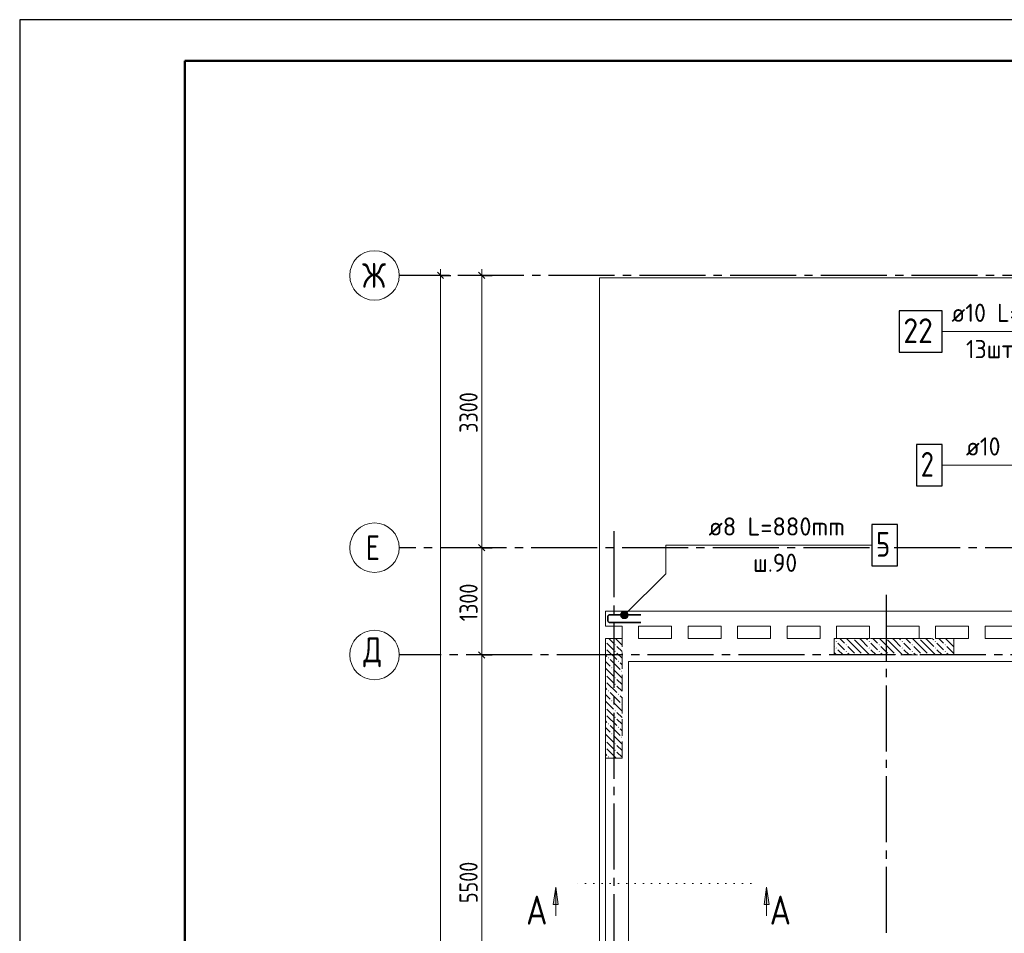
# Model space of a CAD drawing. Header units: millimetres. Extents: x 0 to 61017, y 0 to 42000.
# Tile 6 of 23: x 0 to 11933, y 30926 to 42000. Entities that reach past the tile are written whole.
import ezdxf

# ---------------------------------------------------------------- set-up
doc = ezdxf.new("R2010")
doc.units = ezdxf.units.MM
for name, pattern in [('______2', [270, 200, -70]), ('______5', [1100, 800, -100, 100, -100]), ('______9', [100, 0, -100])]:
    doc.linetypes.add(name, pattern=pattern)
for name, color, linetype, lineweight in [('Standard', 7, 'Continuous', 25), ('ДОП Низ по Х', 7, 'Continuous', 25), ('ЖБ Пилон', 180, 'Continuous', 25), ('Обрамление П-обр. равн.', 7, 'Continuous', 25), ('Оси', 40, '______5', 18), ('Позиционная метка линия выноска', 7, 'Continuous', 13), ('Позиционная метка номер позиции', 7, 'Continuous', 13), ('Сечения символ', 7, 'Continuous', 25)]:
    doc.layers.add(name, color=color, linetype=linetype, lineweight=lineweight)
doc.layers.add('ЖБ Перекрытие верхний уровень', color=7, linetype='Continuous', lineweight=25, true_color=0xe0e0ff)
doc.styles.add('GOST 2.304-81', font='txt')
doc.styles.add('ISOCPEUR', font='txt')

msp = doc.modelspace()

# ---------------------------------------------------------------- hatches: boundary and pattern name
at = {"layer": 'ЖБ Пилон', "linetype": 'Continuous', "lineweight": 18, "transparency": 33554687}
for points in [[(7300, 34500), (7297, 34497), (7294, 34500), (7300, 34500)], [(10100, 34500), (10097, 34497), (10094, 34500)], [(10500, 34500), (10497, 34497), (10494, 34500)], [(10900, 34500), (10897, 34497), (10894, 34500)], [(11300, 34500), (11297, 34497), (11294, 34500)], [(7100, 34467), (7103, 34463), (7100, 34460)], [(7100, 34387), (7103, 34383), (7100, 34380)], [(7210, 34423), (7217, 34430), (7223, 34423), (7217, 34417)], [(9890, 34463), (9897, 34470), (9903, 34463), (9897, 34457)], [(9890, 34383), (9897, 34390), (9903, 34383), (9897, 34377)], [(10010, 34423), (10017, 34430), (10023, 34423), (10017, 34417)], [(10290, 34463), (10297, 34470), (10303, 34463), (10297, 34457)], [(10290, 34383), (10297, 34390), (10303, 34383), (10297, 34377)], [(10410, 34423), (10417, 34430), (10423, 34423), (10417, 34417)], [(10690, 34463), (10697, 34470), (10703, 34463), (10697, 34457)], [(10690, 34383), (10697, 34390), (10703, 34383), (10697, 34377)], [(10810, 34423), (10817, 34430), (10823, 34423), (10817, 34417)], [(11090, 34463), (11097, 34470), (11103, 34463), (11097, 34457)], [(11090, 34383), (11097, 34390), (11103, 34383), (11097, 34377)], [(11210, 34423), (11217, 34430), (11223, 34423), (11217, 34417)], [(7130, 34263), (7137, 34270), (7143, 34263), (7137, 34257)], [(7210, 34343), (7217, 34350), (7223, 34343), (7217, 34337)], [(10010, 34343), (10017, 34350), (10023, 34343), (10017, 34337)], [(10130, 34303), (10137, 34310), (10143, 34303), (10140, 34300), (10134, 34300)], [(10210, 34303), (10217, 34310), (10223, 34303), (10220, 34300), (10214, 34300)], [(10410, 34343), (10417, 34350), (10423, 34343), (10417, 34337)], [(10530, 34303), (10537, 34310), (10543, 34303), (10540, 34300), (10534, 34300)], [(10610, 34303), (10617, 34310), (10623, 34303), (10620, 34300), (10614, 34300)], [(10810, 34343), (10817, 34350), (10823, 34343), (10817, 34337)], [(10930, 34303), (10937, 34310), (10943, 34303), (10940, 34300), (10934, 34300)], [(11010, 34303), (11017, 34310), (11023, 34303), (11020, 34300), (11014, 34300)], [(11210, 34343), (11217, 34350), (11223, 34343), (11217, 34337)], [(7170, 34143), (7177, 34150), (7183, 34143), (7177, 34137)], [(7250, 34223), (7257, 34230), (7263, 34223), (7257, 34217)], [(7100, 34067), (7103, 34063), (7100, 34060)], [(7210, 34023), (7217, 34030), (7223, 34023), (7217, 34017)], [(7290, 34103), (7297, 34110), (7300, 34107), (7300, 34100), (7297, 34097)], [(7100, 33987), (7103, 33983), (7100, 33980)], [(7210, 33943), (7217, 33950), (7223, 33943), (7217, 33937)], [(7130, 33863), (7137, 33870), (7143, 33863), (7137, 33857)], [(7250, 33823), (7257, 33830), (7263, 33823), (7257, 33817)], [(7100, 33667), (7103, 33663), (7100, 33660)], [(7170, 33743), (7177, 33750), (7183, 33743), (7177, 33737)], [(7290, 33703), (7297, 33710), (7300, 33707), (7300, 33700), (7297, 33697)], [(7100, 33587), (7103, 33583), (7100, 33580)], [(7210, 33623), (7217, 33630), (7223, 33623), (7217, 33617)], [(7210, 33543), (7217, 33550), (7223, 33543), (7217, 33537)], [(7130, 33463), (7137, 33470), (7143, 33463), (7137, 33457)], [(7250, 33423), (7257, 33430), (7263, 33423), (7257, 33417)], [(7170, 33343), (7177, 33350), (7183, 33343), (7177, 33337)], [(7290, 33303), (7297, 33310), (7300, 33307), (7300, 33300), (7297, 33297)], [(7100, 33267), (7103, 33263), (7100, 33260)], [(7100, 33187), (7103, 33183), (7100, 33180)], [(7210, 33223), (7217, 33230), (7223, 33223), (7217, 33217)], [(7130, 33063), (7137, 33070), (7143, 33063), (7137, 33057)], [(7210, 33143), (7217, 33150), (7223, 33143), (7217, 33137)]]:
    msp.add_hatch(color=7, dxfattribs=at).paths.add_polyline_path(points, flags=16)
at = {"layer": 'Позиционная метка номер позиции', "linetype": 'Continuous', "lineweight": 13, "transparency": 33554687}
for points in [[(7286, 34796), (7361, 34753), (7297, 34817)], [(7286, 34774), (7340, 34742), (7286, 34796)], [(7286, 34796), (7340, 34742), (7361, 34753)], [(7318, 34742), (7286, 34774), (7297, 34753)], [(7286, 34774), (7318, 34742), (7340, 34742)], [(7297, 34817), (7372, 34774), (7318, 34828)], [(7297, 34817), (7361, 34753), (7372, 34774)], [(7318, 34828), (7372, 34774), (7372, 34796)], [(7318, 34828), (7372, 34796), (7340, 34828)], [(7340, 34828), (7372, 34796), (7361, 34817)]]:
    msp.add_hatch(color=7, dxfattribs=at).paths.add_polyline_path(points)
at = {"layer": 'Сечения символ', "linetype": 'Continuous', "lineweight": 13, "transparency": 33554687}
for points in [[(6467, 31276), (6497, 31486), (6527, 31276)], [(9023, 31276), (9053, 31486), (9083, 31276)]]:
    msp.add_hatch(color=7, dxfattribs=at).paths.add_polyline_path(points, flags=16)

# ---------------------------------------------------------------- linework, layer by layer
at = {"layer": 'Standard', "color": 7, "linetype": 'Continuous', "lineweight": 25, "transparency": 33554687}
for p, q in [((5138, 38862), (5062, 38938)), ((5638, 38862), (5562, 38938)), ((5638, 35562), (5562, 35638)), ((5638, 34262), (5562, 34338))]:
    msp.add_line(p, q, dxfattribs=at)
at = {"layer": 'Standard', "color": 7, "linetype": 'Continuous', "lineweight": 13, "transparency": 33554687}
for p, q in [((5100, 38900), (5100, 38975)), ((5600, 38900), (5600, 38975)), ((5600, 35600), (5600, 38900)), ((5600, 34300), (5600, 35600)), ((5600, 28800), (5600, 34300))]:
    msp.add_line(p, q, dxfattribs=at)
at = {"layer": 'Standard', "color": 251, "linetype": 'Continuous', "lineweight": -3, "true_color": 0x656565, "transparency": 33554687}
for p, q in [((5100, 38900), (4975, 38900)), ((5100, 38900), (5225, 38900)), ((5100, 38900), (5100, 38900)), ((5600, 38900), (5475, 38900)), ((5600, 38900), (5725, 38900)), ((5600, 38900), (5600, 38900)), ((5600, 35600), (5475, 35600)), ((5600, 35600), (5725, 35600)), ((5600, 35600), (5600, 35600)), ((5600, 34300), (5475, 34300)), ((5600, 34300), (5725, 34300)), ((5600, 34300), (5600, 34300))]:
    msp.add_line(p, q, dxfattribs=at)
at = {"layer": 'Standard', "color": 7, "linetype": 'Continuous', "lineweight": 13, "transparency": 33554687}
msp.add_lwpolyline([(0, 0), (59400, 0), (59400, 42000), (0, 42000), (0, 0)], close=True, dxfattribs=at)
for points in [[(0, 42000), (0, 0), (59400, 0), (59400, 42000), (0, 42000)], [(59400, 42000), (0, 42000), (0, 0), (59400, 0), (59400, 42000)], [(59400, 42000), (0, 42000), (0, 0), (59400, 0), (59400, 42000)], [(5100, 20400), (5100, 29236), (5100, 29236), (5100, 38900)]]:
    msp.add_lwpolyline(points, dxfattribs=at)
at = {"layer": 'Standard', "color": 7, "linetype": 'Continuous', "lineweight": 25, "transparency": 33554687}
for points in [[(0, 42000), (0, 0), (59400, 0), (59400, 42000), (0, 42000)], [(59400, 42000), (0, 42000), (0, 0), (59400, 0), (59400, 42000)]]:
    msp.add_lwpolyline(points, dxfattribs=at)
at = {"layer": 'Standard', "color": 7, "linetype": 'Continuous', "lineweight": 50, "transparency": 33554687}
msp.add_lwpolyline([(2000, 41500), (58900, 41500), (58900, 500), (2000, 500), (2000, 41500)], close=True, dxfattribs=at)
at = {"layer": 'Standard', "color": 254, "linetype": 'Continuous', "lineweight": 18, "true_color": 0xc4c4ff, "transparency": 33554687}
msp.add_lwpolyline([(7029, 19795), (49781, 19795), (49781, 38870), (7029, 38870), (7029, 19795)], dxfattribs=at)
at = {"layer": 'ДОП Низ по Х', "color": 7, "linetype": 'Continuous', "lineweight": 13, "transparency": 33554687}
msp.add_line((11272, 38220), (13380, 38220), dxfattribs=at)
at = {"layer": 'ДОП Низ по Х', "color": 7, "linetype": 'Continuous', "lineweight": 25, "transparency": 33554687}
msp.add_lwpolyline([(10660, 37970), (11180, 37970), (11180, 38470), (10660, 38470), (10660, 37970)], dxfattribs=at)
at = {"layer": 'ЖБ Перекрытие верхний уровень', "color": 7, "linetype": 'Continuous', "lineweight": 18, "transparency": 33554687}
for p, q in [((13380, 34830), (7100, 34830)), ((7100, 34830), (7100, 34650)), ((7100, 34650), (7300, 34650)), ((7300, 34650), (7300, 34500)), ((7500, 34500), (7500, 34650)), ((7500, 34650), (7900, 34650)), ((7900, 34650), (7900, 34500)), ((8100, 34650), (8500, 34650)), ((8100, 34500), (8100, 34650)), ((8500, 34650), (8500, 34500)), ((8700, 34500), (8700, 34650)), ((8700, 34650), (9100, 34650)), ((9100, 34650), (9100, 34500)), ((9300, 34650), (9700, 34650)), ((9300, 34500), (9300, 34650)), ((9700, 34650), (9700, 34500)), ((9900, 34500), (9900, 34650)), ((9900, 34650), (10300, 34650)), ((10300, 34650), (10300, 34500)), ((10500, 34650), (10900, 34650)), ((10500, 34500), (10500, 34650)), ((10900, 34650), (10900, 34500)), ((11100, 34500), (11100, 34650)), ((11100, 34650), (11500, 34650)), ((11500, 34650), (11500, 34500)), ((11700, 34650), (12100, 34650)), ((11700, 34500), (11700, 34650)), ((7300, 34500), (7100, 34500)), ((7100, 34500), (7100, 19870)), ((7900, 34500), (7500, 34500)), ((8500, 34500), (8100, 34500)), ((9100, 34500), (8700, 34500)), ((9700, 34500), (9300, 34500)), ((10300, 34500), (9900, 34500)), ((10900, 34500), (10500, 34500)), ((11500, 34500), (11100, 34500)), ((12100, 34500), (11700, 34500))]:
    msp.add_line(p, q, dxfattribs=at)
at = {"layer": 'ЖБ Пилон', "color": 253, "linetype": '______2', "lineweight": 13, "true_color": 0xa0a0a0, "transparency": 33554687}
for p, q in [((7100, 34500), (7100, 33050)), ((7300, 34500), (7100, 34500)), ((7300, 33050), (7300, 34500)), ((11320, 34500), (9870, 34500)), ((9870, 34500), (9870, 34300)), ((11320, 34300), (11320, 34500)), ((9870, 34300), (11320, 34300)), ((7100, 33050), (7300, 33050))]:
    msp.add_line(p, q, dxfattribs=at)
at = {"layer": 'ЖБ Пилон', "color": 9, "linetype": 'Continuous', "lineweight": 18, "true_color": 0xc7c7c7, "transparency": 33554687}
for p, q in [((7140, 34500), (7197, 34443)), ((7300, 34420), (7220, 34500)), ((9870, 34490), (9877, 34483)), ((9940, 34500), (9997, 34443)), ((10117, 34403), (10020, 34500)), ((10197, 34483), (10180, 34500)), ((10260, 34500), (10277, 34483)), ((10340, 34500), (10397, 34443)), ((10517, 34403), (10420, 34500)), ((10597, 34483), (10580, 34500)), ((10660, 34500), (10677, 34483)), ((10740, 34500), (10797, 34443)), ((10917, 34403), (10820, 34500)), ((10997, 34483), (10980, 34500)), ((11060, 34500), (11077, 34483)), ((11140, 34500), (11197, 34443)), ((11317, 34403), (11220, 34500)), ((7157, 34403), (7117, 34443)), ((7197, 34363), (7157, 34403)), ((7237, 34403), (7300, 34340)), ((9870, 34410), (9877, 34403)), ((9957, 34403), (9917, 34443)), ((9997, 34363), (9957, 34403)), ((10037, 34403), (10117, 34323)), ((10117, 34483), (10197, 34403)), ((10117, 34403), (10197, 34323)), ((10197, 34483), (10277, 34403)), ((10197, 34403), (10300, 34300)), ((10357, 34403), (10317, 34443)), ((10397, 34363), (10357, 34403)), ((10437, 34403), (10517, 34323)), ((10517, 34483), (10597, 34403)), ((10517, 34403), (10597, 34323)), ((10597, 34483), (10677, 34403)), ((10597, 34403), (10700, 34300)), ((10757, 34403), (10717, 34443)), ((10797, 34363), (10757, 34403)), ((10837, 34403), (10917, 34323)), ((10917, 34483), (10997, 34403)), ((10917, 34403), (10997, 34323)), ((10997, 34483), (11077, 34403)), ((10997, 34403), (11100, 34300)), ((11157, 34403), (11117, 34443)), ((11197, 34363), (11157, 34403)), ((11237, 34403), (11317, 34323)), ((11317, 34483), (11320, 34480)), ((11317, 34403), (11320, 34400)), ((7100, 34300), (7117, 34283)), ((7117, 34363), (7237, 34243)), ((7237, 34323), (7300, 34260)), ((9870, 34330), (9900, 34300)), ((9917, 34363), (9980, 34300)), ((10037, 34323), (10060, 34300)), ((10317, 34363), (10380, 34300)), ((10437, 34323), (10460, 34300)), ((10717, 34363), (10780, 34300)), ((10837, 34323), (10860, 34300)), ((11117, 34363), (11180, 34300)), ((11237, 34323), (11260, 34300)), ((7100, 34220), (7157, 34163)), ((7100, 34140), (7197, 34043)), ((7157, 34243), (7277, 34123)), ((7300, 34180), (7277, 34203)), ((7157, 34003), (7117, 34043)), ((7300, 34020), (7197, 34123)), ((7100, 33900), (7117, 33883)), ((7117, 33963), (7237, 33843)), ((7197, 33963), (7157, 34003)), ((7237, 34003), (7300, 33940)), ((7237, 33923), (7300, 33860)), ((7100, 33820), (7157, 33763)), ((7157, 33843), (7277, 33723)), ((7300, 33780), (7277, 33803)), ((7100, 33740), (7197, 33643)), ((7300, 33620), (7197, 33723)), ((7157, 33603), (7117, 33643)), ((7117, 33563), (7237, 33443)), ((7197, 33563), (7157, 33603)), ((7237, 33603), (7300, 33540)), ((7100, 33500), (7117, 33483)), ((7100, 33420), (7157, 33363)), ((7157, 33443), (7277, 33323)), ((7237, 33523), (7300, 33460)), ((7100, 33340), (7197, 33243)), ((7300, 33220), (7197, 33323)), ((7300, 33380), (7277, 33403)), ((7157, 33203), (7117, 33243)), ((7197, 33163), (7157, 33203)), ((7237, 33203), (7300, 33140)), ((7100, 33100), (7117, 33083)), ((7117, 33163), (7230, 33050)), ((7237, 33123), (7300, 33060))]:
    msp.add_line(p, q, dxfattribs=at)
at = {"layer": 'Обрамление П-обр. равн.', "color": 7, "linetype": 'Continuous', "lineweight": 25, "transparency": 33554687}
for points in [[(10870, 36350), (11180, 36350), (11180, 36850), (10870, 36850), (10870, 36350)], [(10329, 35380), (10639, 35380), (10639, 35880), (10329, 35880), (10329, 35380)]]:
    msp.add_lwpolyline(points, dxfattribs=at)
at = {"layer": 'Обрамление П-обр. равн.', "color": 7, "linetype": 'Continuous', "lineweight": 35, "transparency": 33554687}
msp.add_lwpolyline([(7529, 34695), (7148, 34695), (7145, 34695), (7141, 34697), (7138, 34699), (7135, 34701), (7133, 34704), (7131, 34707), (7129, 34711), (7129, 34714), (7129, 34766), (7129, 34769), (7131, 34773), (7133, 34776), (7135, 34779), (7138, 34781), (7141, 34783), (7145, 34785), (7148, 34785), (7529, 34785)], dxfattribs=at)
at = {"layer": 'Оси', "color": 8, "linetype": '______5', "lineweight": -3, "transparency": 33554687}
for p, q in [((43510, 38900), (4600, 38900)), ((7200, 35800), (7200, 16970)), ((43300, 35600), (4600, 35600)), ((10500, 35030), (10500, 16970)), ((50210, 34300), (4600, 34300)), ((50210, 34300), (4600, 34300))]:
    msp.add_line(p, q, dxfattribs=at)
at = {"layer": 'Оси', "color": 7, "linetype": 'Continuous', "lineweight": 13, "transparency": 33554687}
for centre in [(4300, 38900), (4300, 35600), (4300, 34300), (4300, 34300)]:
    msp.add_circle(centre, 300, dxfattribs=at)
at = {"layer": 'Позиционная метка линия выноска', "color": 251, "linetype": 'Continuous', "lineweight": 13, "true_color": 0x494949, "transparency": 33554687}
msp.add_lwpolyline([(49330, 34220), (7380, 34220), (7380, 28540), (7980, 28540), (7980, 26940), (7380, 26940), (7380, 21450)], dxfattribs=at)
at = {"layer": 'Позиционная метка номер позиции', "color": 7, "linetype": 'Continuous', "lineweight": 13, "transparency": 33554687}
for p, q in [((7297, 34817), (7297, 34817)), ((7297, 34753), (7297, 34753)), ((7361, 34817), (7361, 34817)), ((7361, 34753), (7361, 34753))]:
    msp.add_line(p, q, dxfattribs=at)
for points in [[(16870, 37900), (16550, 38220), (11180, 38220)], [(14020, 34980), (14320, 35280), (14320, 36600), (11180, 36600)], [(13680, 35200), (13980, 35500), (14320, 35500), (14320, 36600), (11180, 36600)], [(7329, 34785), (7829, 35285), (7829, 35630), (10329, 35630)]]:
    msp.add_lwpolyline(points, dxfattribs=at)
msp.add_circle((7329, 34785), 45, dxfattribs=at)
at = {"layer": 'Сечения символ', "color": 7, "linetype": '______9', "lineweight": 13, "transparency": 33554687}
msp.add_line((8860, 31528), (6720, 31528), dxfattribs=at)
at = {"layer": 'Сечения символ', "color": 7, "linetype": 'Continuous', "lineweight": 13, "transparency": 33554687}
for p, q in [((6467, 31276), (6497, 31486)), ((6497, 31486), (6497, 31139)), ((6497, 31486), (6497, 31486)), ((6497, 31486), (6497, 31486)), ((6497, 31486), (6497, 31486)), ((6497, 31486), (6527, 31276)), ((9023, 31276), (9053, 31486)), ((9053, 31486), (9053, 31139)), ((9053, 31486), (9053, 31486)), ((9053, 31486), (9053, 31486)), ((9053, 31486), (9053, 31486)), ((9053, 31486), (9083, 31276)), ((6527, 31276), (6467, 31276)), ((6497, 31276), (6497, 31261)), ((9083, 31276), (9023, 31276)), ((9053, 31276), (9053, 31261))]:
    msp.add_line(p, q, dxfattribs=at)

# ---------------------------------------------------------------- texts
at = {"layer": 'Standard', "color": 7, "linetype": 'Continuous', "lineweight": 25, "transparency": 33554687, "char_height": 220, "attachment_point": 7, "rotation": 90, "style": 'GOST 2.304-81'}
for s, insert, width in [('3300', (5550, 36992), 641.47), ('1300', (5550, 34708), 610.16), ('5500', (5550, 31292), 641.48)]:
    msp.add_mtext(s, dxfattribs=dict(at, insert=insert, width=width))
at = {"layer": 'ДОП Низ по Х', "color": 7, "linetype": 'Continuous', "lineweight": 13, "transparency": 33554687, "attachment_point": 7, "style": 'ISOCPEUR'}
for s, insert, char_height, width in [('\\W0.96;ø10 L=3400mm ', (11292, 38337), 220, 2172.61), ('\\W0.87;22', (10710, 38080), 300, 550.8), ('\\W0.95;13шт. ш.200 ', (11468, 37897), 220, 1819.89)]:
    msp.add_mtext(s, dxfattribs=dict(at, insert=insert, char_height=char_height, width=width))
at = {"layer": 'Обрамление П-обр. равн.', "color": 7, "linetype": 'Continuous', "lineweight": 13, "transparency": 33554687, "attachment_point": 7, "style": 'ISOCPEUR'}
for s, insert, char_height, width in [('\\W0.96;ø10 L=930mm ', (11468, 36717), 220, 1996.29), ('\\W0.78;2', (10920, 36460), 300, 326.41), ('\\W0.98;ø8 L=880mm ', (8349, 35747), 220, 1888.53), ('\\W0.78;5', (10379, 35490), 300, 326.41), ('\\W0.94;ш.90 ', (8888, 35307), 220, 807.15)]:
    msp.add_mtext(s, dxfattribs=dict(at, insert=insert, char_height=char_height, width=width))
at = {"layer": 'Оси', "color": 7, "linetype": 'Continuous', "lineweight": 25, "transparency": 33554687, "char_height": 300, "attachment_point": 7, "style": 'ISOCPEUR'}
for s, insert, width in [('\\W0.83;Ж', (4150, 38750), 425), ('\\W0.78;Е', (4195, 35450), 326.41), ('\\W0.82;Д', (4165, 34150), 392.65)]:
    msp.add_mtext(s, dxfattribs=dict(at, insert=insert, width=width))
at = {"layer": 'Сечения символ', "color": 7, "linetype": 'Continuous', "lineweight": 35, "transparency": 33554687, "char_height": 350, "attachment_point": 7, "style": 'ISOCPEUR'}
for insert, width in [((6138, 31031), 458.1), ((9090, 31031), 458.08)]:
    msp.add_mtext('\\W0.82;А', dxfattribs=dict(at, insert=insert, width=width))

doc.saveas('drawing.dxf')
